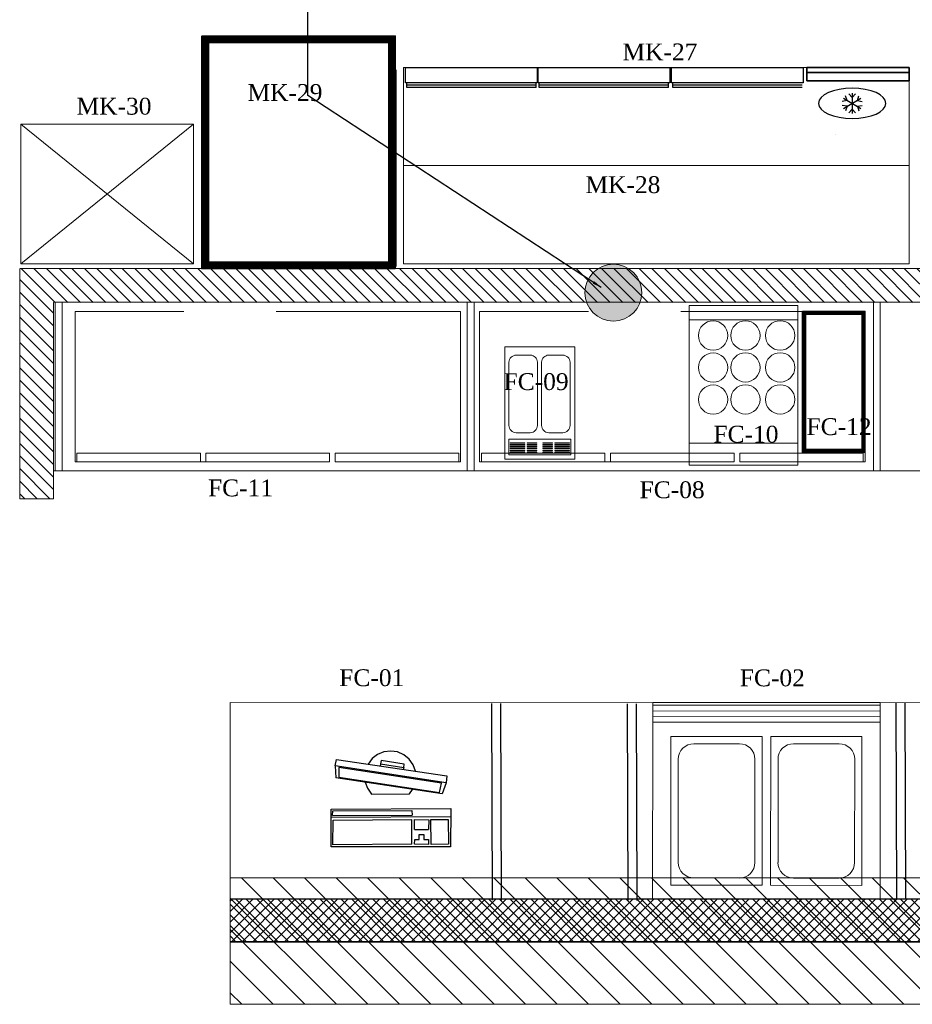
# Model space of a CAD drawing. Extents: x 258674 to 1051069, y -600163 to -66531.
# Tile 11 of 27: x 1050300 to 1050425, y -599744 to -599606. Entities that reach past the tile are written whole.
import ezdxf

# ---------------------------------------------------------------- set-up
doc = ezdxf.new("R2010")
doc.units = 0
doc.header["$LTSCALE"] = 21
doc.header["$MEASUREMENT"] = 0
for name, pattern in [('DASHED', [0.75, 0.5, -0.25]), ('DASHED2', [0.375, 0.25, -0.125]), ('HIDDEN', [0.375, 0.25, -0.125])]:
    doc.linetypes.add(name, pattern=pattern)
doc.layers.get('0').update_dxf_attribs({"linetype": 'CONTINUOUS'})
for name, color, linetype, lineweight in [('A - TEXT', 7, 'CONTINUOUS', 13), ('A_ FURN', 44, 'CONTINUOUS', 20), ('AEQUIP', 9, 'CONTINUOUS', 0), ('CKD Dimensions', 30, 'CONTINUOUS', 0), ('CKD Equipments', 252, 'CONTINUOUS', 0), ('COUNTER', 7, 'CONTINUOUS', 13), ('Equipment', 4, 'CONTINUOUS', 0), ('equipmenta', 7, 'CONTINUOUS', 20), ('Equipments CKD', 252, 'CONTINUOUS', 0), ('HATCH', 43, 'CONTINUOUS', 5), ('I-FURN', 251, 'CONTINUOUS', 18), ('IM_Furniture', 7, 'CONTINUOUS', 20), ('ND_26_HATCH', 8, 'CONTINUOUS', 13), ('P01- WALL', 7, 'CONTINUOUS', 25), ('PD_ELEVATION_03', 80, 'CONTINUOUS', 25)]:
    doc.layers.add(name, color=color, linetype=linetype, lineweight=lineweight)
for name, color, linetype in [('A-HATCH', 252, 'CONTINUOUS'), ('A-wall', 2, 'CONTINUOUS'), ('CT_PARTITION WALL', 180, 'CONTINUOUS'), ('ELECTRICAL', 4, 'CONTINUOUS'), ('IQ_200_3D', 1, 'CONTINUOUS'), ('kitchen equip1', 8, 'CONTINUOUS')]:
    doc.layers.add(name, color=color, linetype=linetype)
doc.styles.add('ARIAL', font='GOTHICI.TTF')
doc.styles.add('CKD_Dimension Text', font='BOOKOSI.TTF')
doc.dimstyles.new('Civil Dim', dxfattribs={"dimscale": 0.5, "dimtxt": 5, "dimasz": 2.5, "dimexe": 0, "dimexo": 0, "dimgap": 1, "dimtad": 1, "dimdec": 0, "dimzin": 0, "dimdsep": 46, "dimlunit": 4, "dimtxsty": 'ARIAL', "dimblk": 'OBLIQUE', "dimcen": 0.09, "dimclrd": 144, "dimclre": 144, "dimclrt": 256, "dimadec": 0, "dimazin": 0, "dimtfac": 1, "dimtdec": 0, "dimtofl": 0, "dimtmove": 1, "dimatfit": 3, "dimfxl": 1, "dimfrac": 1, "dimtolj": 1, "dimtzin": 0, "dimarcsym": 0})
pattern_1 = [(135, (1049709.4669, -674276.7396), (-0.883883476, -0.883883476), [])]

# ---------------------------------------------------------------- blocks, each defined once
blk = doc.blocks.new('_Oblique')
at = {"color": 0, "linetype": 'ByBlock', "lineweight": -2}
blk.add_line((-0.5, -0.5), (0.5, 0.5), dxfattribs=at)
blk = doc.blocks.new('ZNS-MC-BASEREFUNIT')
at = {"layer": 'IQ_200_3D'}
for points in [[(0, 70, 155), (0, 70, 600), (304, 70, 600), (304, 70, 155)], [(0, 70, 600), (0, 30, 600), (304, 30, 600), (304, 70, 600)], [(0, 30, 155), (0, 70, 155), (304, 70, 155), (304, 30, 155)], [(304, 30, 500), (0, 30, 500), (0, 45, 500), (304, 45, 500)], [(0, 45, 500), (0, 45, 585), (304, 45, 585), (304, 45, 500)], [(0, 30, 585), (0, 45, 585), (304, 45, 585), (304, 30, 585)], [(0, 30, 500), (0, 30, 155), (304, 30, 155), (304, 30, 500)], [(304, 30, 600), (0, 30, 600), (0, 30, 585), (304, 30, 585)]]:
    blk.add_3dface(points, dxfattribs=at)
for points, invisible_edges in [([(0, 45, 585), (0, 70, 600), (0, 70, 155), (0, 45, 500)], 5), ([(0, 45, 500), (0, 30, 500), (0, 30, 155), (0, 70, 155)], 8), ([(0, 70, 600), (0, 45, 585), (0, 30, 585), (0, 30, 600)], 1), ([(304, 45, 585), (304, 70, 600), (304, 70, 155), (304, 45, 500)], 5), ([(304, 45, 500), (304, 30, 500), (304, 30, 155), (304, 70, 155)], 8), ([(304, 70, 600), (304, 45, 585), (304, 30, 585), (304, 30, 600)], 1)]:
    blk.add_3dface(points, dxfattribs=dict(at, invisible_edges=invisible_edges))
blk = doc.blocks.new('A$C260225A4')
for points in [[(0, 9.31), (0.03, 15.5)], [(0.03, 15.5), (19.35, 15.5)], [(0.4, 15.09), (3.18, 15.1)], [(0.43, 11.08), (0.4, 15.09)], [(3.18, 15.1), (3.22, 11.09)], [(3.64, 14.32), (3.61, 15.11)], [(3.61, 15.11), (5.89, 15.08)], [(5.89, 15.08), (5.84, 14.29)], [(6.31, 15.07), (6.29, 11.1)], [(6.31, 15.07), (19.1, 15.17)], [(19.1, 15.17), (19.07, 11.18)], [(19.35, 15.5), (19.35, 9.38)], [(4.35, 14.3), (3.64, 14.32)], [(4.36, 13.5), (4.35, 14.3)], [(5.14, 14.32), (5.15, 13.53), (4.36, 13.5)], [(5.84, 14.29), (5.14, 14.32)], [(3.58, 11.12), (3.59, 12.7)], [(5.9, 12.72), (3.59, 12.7)], [(5.9, 12.72), (5.87, 11.09)], [(19.07, 11.18), (6.29, 11.1)], [(0.02, 10.65), (19.35, 10.73)], [(3.22, 11.09), (0.43, 11.08)], [(5.87, 11.09), (3.58, 11.12)], [(19.13, 10.44), (6.27, 10.39)], [(6.3, 9.6), (6.27, 10.39)], [(19.09, 9.68), (6.3, 9.6)], [(19.13, 10.44), (19.09, 9.68)], [(19.35, 9.38), (0, 9.31)], [(0.78, 5.14), (1.42, 6.9), (18.62, 4.34)], [(18.14, 4.22), (1.86, 6.7), (1.49, 5.18), (18.13, 2.65), (18.14, 4.22)], [(6.7, 6.9), (6.18, 6.21)], [(12.84, 6.95), (6.7, 6.9)], [(13.86, 5.04), (13.47, 6.03), (12.84, 6.95)], [(18.49, 1.39), (0.63, 4.03), (0.78, 5.14), (18.7, 2.4), (18.49, 1.39)], [(18.49, 1.39), (0.63, 4.03)], [(5.73, 3.28), (6.1, 2.23), (6.73, 1.33), (7.63, 0.6), (8.61, 0.13), (9.7, 0), (10.82, 0.12), (11.89, 0.57), (12.73, 1.22), (13.39, 2.14)], [(18.7, 2.4), (18.62, 4.34)], [(11.39, 2.08), (7.59, 2.67), (7.56, 2.11), (11.28, 1.54), (11.39, 2.08), (11.42, 2.42)], [(7.59, 2.67), (7.7, 2.99)]]:
    blk.add_lwpolyline(points)
blk = doc.blocks.new('A$C0B316622')
at = {"xscale": -25, "yscale": 25, "zscale": 25}
blk.add_blockref('A$C260225A4', (483.9, 0), dxfattribs=at)
blk = doc.blocks.new('G$CCED2ACF3')
at = {"layer": 'PD_ELEVATION_03', "linetype": 'Continuous', "lineweight": 0, "xscale": -0.8798375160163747, "yscale": 0.8798375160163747, "zscale": 0.8798375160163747, "rotation": 180}
blk.add_blockref('A$C0B316622', (0, 341), dxfattribs=at)
blk = doc.blocks.new('G$C7500F5EA')
at = {"layer": 'Equipment', "color": 6}
for points in [[(0, 0), (250, 0), (250, 400), (0, 400)], [(15, 328.9), (235, 328.9), (235, 385), (15, 385)], [(19.8, 377.2), (71.4, 377.2), (71.4, 375.4), (19.8, 375.4)], [(19.8, 370.4), (71.4, 370.4), (71.4, 368.5), (19.8, 368.5)], [(19.8, 363.6), (71.4, 363.6), (71.4, 361.7), (19.8, 361.7)], [(19.8, 356.8), (71.4, 356.8), (71.4, 354.9), (19.8, 354.9)], [(80, 377.2), (114.5, 377.2), (114.5, 375.4), (80, 375.4)], [(80, 370.4), (114.5, 370.4), (114.5, 368.5), (80, 368.5)], [(80, 363.6), (114.5, 363.6), (114.5, 361.7), (80, 361.7)], [(80, 356.8), (114.5, 356.8), (114.5, 354.9), (80, 354.9)], [(170, 377.2), (135.5, 377.2), (135.5, 375.4), (170, 375.4)], [(170, 370.4), (135.5, 370.4), (135.5, 368.5), (170, 368.5)], [(170, 363.6), (135.5, 363.6), (135.5, 361.7), (170, 361.7)], [(170, 356.8), (135.5, 356.8), (135.5, 354.9), (170, 354.9)], [(230.2, 377.2), (178.6, 377.2), (178.6, 375.4), (230.2, 375.4)], [(230.2, 370.4), (178.6, 370.4), (178.6, 368.5), (230.2, 368.5)], [(230.2, 363.6), (178.6, 363.6), (178.6, 361.7), (230.2, 361.7)], [(230.2, 356.8), (178.6, 356.8), (178.6, 354.9), (230.2, 354.9)], [(19.8, 349.9), (71.4, 349.9), (71.4, 348.1), (19.8, 348.1)], [(19.8, 343.1), (71.4, 343.1), (71.4, 341.2), (19.8, 341.2)], [(80, 349.9), (114.5, 349.9), (114.5, 348.1), (80, 348.1)], [(80, 343.1), (114.5, 343.1), (114.5, 341.2), (80, 341.2)], [(170, 349.9), (135.5, 349.9), (135.5, 348.1), (170, 348.1)], [(170, 343.1), (135.5, 343.1), (135.5, 341.2), (170, 341.2)], [(230.2, 349.9), (178.6, 349.9), (178.6, 348.1), (230.2, 348.1)], [(230.2, 343.1), (178.6, 343.1), (178.6, 341.2), (230.2, 341.2)]]:
    blk.add_lwpolyline(points, close=True, dxfattribs=at)
for points in [[(40.3, 29.5), (90.9, 29.5, 0.414214), (116.2, 54.8), (116.2, 280.3, 0.414214), (90.9, 305.7), (40.3, 305.7, 0.414214), (15, 280.3), (15, 54.8, 0.414214)], [(156.5, 29.5), (207.1, 29.5, 0.414214), (232.4, 54.8), (232.4, 280.3, 0.414214), (207.1, 305.7), (156.5, 305.7, 0.414214), (131.2, 280.3), (131.2, 54.8, 0.414214)]]:
    blk.add_lwpolyline(points, format="xyb", close=True, dxfattribs=at)
blk = doc.blocks.new('G$C8B7C1B7B')
at = {"layer": 'Equipment', "color": 3, "linetype": 'HIDDEN', "ltscale": 125}
for points in [[(0, 535), (0, 0), (1372, 0), (1372, 535)], [(6, 30), (446, 30), (446, 0), (6, 0)], [(466, 30), (906, 30), (906, 0), (466, 0)], [(1366, 30), (926, 30), (926, 0), (1366, 0)]]:
    blk.add_lwpolyline(points, close=True, dxfattribs=at)

msp = doc.modelspace()

# ---------------------------------------------------------------- hatches: boundary and pattern name
h = msp.add_hatch()
h.set_pattern_fill('ANSI37', color=8, scale=8.367222, angle=360)
h.set_pattern_definition([(45, (915747.1956, -606050.4012), (-0.7395649, 0.7395649), []), (135, (915747.1956, -606050.4012), (-0.7395649, -0.7395649), [])])
h.paths.add_polyline_path([(1050502.41, -599728.82), (1050329.75, -599728.82), (1050329.75, -599734.82), (1050502.41, -599734.82)])
at = {"layer": 'A-HATCH'}
h = msp.add_hatch(dxfattribs=at)
h.set_pattern_fill('ANSI31', color=37, scale=0.984252, angle=270)
h.set_pattern_definition([(315, (1146268.2513, -498207.638), (2.20970869, 2.20970869), [])])
h.paths.add_polyline_path([(1050497, -599725.87), (1050497, -599743.59), (1050329.75, -599743.59), (1050329.75, -599725.87)])
at = {"layer": 'CKD Equipments'}
h = msp.add_hatch(dxfattribs=at)
h.set_pattern_fill('ANSI31', color=1, scale=0.03937, angle=270)
h.set_pattern_definition([(315, (1052474.0598444, -504471.5318056), (0.00347985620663, 0.00347985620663), [])])
h.paths.add_polyline_path([(1050352.92, -599640.5), (1050352.92, -599607.83), (1050325.75, -599607.83), (1050325.75, -599640.5)])
h.paths.add_polyline_path([(1050326.74, -599608.81), (1050326.74, -599639.52), (1050351.93, -599639.52), (1050351.93, -599608.81)], flags=16)
h = msp.add_hatch(dxfattribs=at)
h.set_pattern_fill('ANSI31', color=4, scale=0.04, angle=180)
h.set_pattern_definition([(225, (1079949.47336, -592754.78171), (0.0898025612, -0.0898025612), [])])
h.paths.add_polyline_path([(1050409.96, -599666.22), (1050409.96, -599646.42), (1050418.76, -599646.42), (1050418.76, -599666.22)])
h.paths.add_polyline_path([(1050410.44, -599665.74), (1050410.44, -599646.9), (1050418.28, -599646.9), (1050418.28, -599665.74)], flags=16)
at = {"layer": 'ELECTRICAL', "linetype": 'Continuous', "lineweight": 0, "ltscale": 8, "true_color": 0xedee99, "transparency": 33554687}
h = msp.add_hatch(color=61, dxfattribs=at)
h.dxf.hatch_style = 1
edge = h.paths.add_edge_path()
edge.add_arc((1050383.46, -599643.82), 4, 0, 360)
at = {"layer": 'ND_26_HATCH', "lineweight": -3, "transparency": 33554559}
h = msp.add_hatch(dxfattribs=at)
h.set_pattern_fill('ANSI31', color=253, scale=0.393701, angle=90)
h.set_pattern_definition(pattern_1)
h.paths.add_polyline_path([(1050300.25, -599640.47), (1050300.25, -599672.72), (1050304.97, -599672.72), (1050304.97, -599645.19), (1050501.82, -599645.17), (1050501.82, -599640.44)])
h = msp.add_hatch(dxfattribs=at)
h.set_pattern_fill('ANSI31', color=253, scale=0.393701, angle=90)
h.set_pattern_definition(pattern_1)
h.paths.add_polyline_path([(1050300.25, -599640.47), (1050300.25, -599672.72), (1050304.97, -599672.72), (1050304.97, -599645.19), (1050501.82, -599645.17), (1050501.82, -599640.44)])

# ---------------------------------------------------------------- linework, layer by layer
at = {"linetype": 'Continuous', "lineweight": 0, "ltscale": 8}
msp.add_lwpolyline([(1050502.41, -599728.82), (1050329.75, -599728.82), (1050329.75, -599734.82), (1050502.41, -599734.82)], close=True, dxfattribs=at)
at = {"layer": 'A-wall', "linetype": 'Continuous', "lineweight": -3}
for p, q in [((1050502.62, -599640.43), (1050300.25, -599640.47, -2.99)), ((1050502.62, -599640.43), (1050300.25, -599640.47, -2.99)), ((1050502.62, -599645.16), (1050304.97, -599645.19, -2.99)), ((1050502.62, -599645.16), (1050304.97, -599645.19, -2.99))]:
    msp.add_line(p, q, dxfattribs=at)
at = {"layer": 'A_ FURN'}
for p, q in [((1050329.75, -599725.87), (1050502.41, -599725.86)), ((1050508.32, -599743.58), (1050329.75, -599743.59))]:
    msp.add_line(p, q, dxfattribs=at)
for points in [[(1050508.32, -599725.86), (1050508.32, -599743.58), (1050329.75, -599743.59)], [(1050329.75, -599725.87), (1050502.41, -599725.86)]]:
    msp.add_lwpolyline(points, dxfattribs=at)
at = {"layer": 'AEQUIP'}
for p, q in [((1050409.31, -599645.61), (1050394.11, -599645.61)), ((1050394.11, -599645.61), (1050394.11, -599668.01)), ((1050409.31, -599668.01), (1050409.31, -599645.61)), ((1050409.31, -599647.61), (1050394.11, -599647.61)), ((1050394.11, -599664.93), (1050409.31, -599664.93)), ((1050394.11, -599668.01), (1050409.31, -599668.01))]:
    msp.add_line(p, q, dxfattribs=at)
at = {"layer": 'CKD Dimensions', "ltscale": 0.25}
msp.add_line((1050329.75, -599728.82), (1050329.75, -599701.26), dxfattribs=at)
for points in [[(1050304.97, -599645.19), (1050304.97, -599668.79), (1050502.41, -599668.78)], [(1050329.75, -599728.82), (1050502.32, -599728.85), (1050502.41, -599701.3), (1050329.75, -599701.26)]]:
    msp.add_lwpolyline(points, dxfattribs=at)
at = {"layer": 'CKD Dimensions', "ltscale": 0.25, "elevation": 3.3}
msp.add_lwpolyline([(1050329.75, -599725.87), (1050329.75, -599743.59)], dxfattribs=at)
at = {"layer": 'CKD Equipments', "ltscale": 0.25}
for points in [[(1050353.02, -599612.59), (1050353.02, -599640.15)], [(1050300.42, -599639.77), (1050324.62, -599639.77), (1050324.62, -599620.2), (1050300.42, -599620.2), (1050300.42, -599639.77), (1050324.62, -599620.2), (1050324.62, -599639.77), (1050300.42, -599620.2)], [(1050354.05, -599626.01), (1050424.92, -599626.01)]]:
    msp.add_lwpolyline(points, dxfattribs=at)
at = {"layer": 'CKD Equipments'}
for points in [[(1050354.05, -599612.23), (1050424.92, -599612.23), (1050424.92, -599639.79), (1050354.05, -599639.79), (1050354.05, -599612.23)], [(1050409.31, -599668.01), (1050394.11, -599668.01), (1050394.11, -599645.61), (1050409.31, -599645.61), (1050409.31, -599668.01)], [(1050409.96, -599666.22), (1050409.96, -599646.42), (1050418.76, -599646.42), (1050418.76, -599666.22), (1050409.96, -599666.22)]]:
    msp.add_lwpolyline(points, dxfattribs=at)
msp.add_lwpolyline([(1050410.44, -599665.74), (1050410.44, -599646.9), (1050418.28, -599646.9), (1050418.28, -599665.74)], close=True, dxfattribs=at)
at = {"layer": 'CT_PARTITION WALL', "linetype": 'DASHED2', "lineweight": 0, "ltscale": 20}
for p, q in [((1050305.24, -599645.17, -2.99), (1050305.24, -599668.79, -2.99)), ((1050362.99, -599645.17, -2.99), (1050362.99, -599668.79, -2.99)), ((1050419.92, -599645.17, -2.99), (1050419.92, -599668.79, -2.99))]:
    msp.add_line(p, q, dxfattribs=at)
for points in [[(1050306.19, -599645.17), (1050306.19, -599668.79)], [(1050363.93, -599645.17), (1050363.93, -599668.79)], [(1050420.87, -599645.17), (1050420.87, -599668.79)]]:
    msp.add_lwpolyline(points, dxfattribs=at)
at = {"layer": 'ELECTRICAL', "color": 1, "linetype": 'Continuous', "lineweight": 0, "ltscale": 8}
msp.add_circle((1050383.46, -599643.82), 4, dxfattribs=at)
at = {"layer": 'Equipment', "lineweight": 0, "ltscale": 50}
for p, q in [((1050388.98, -599701.26), (1050420.87, -599701.28)), ((1050388.98, -599704.02), (1050388.98, -599701.26)), ((1050388.98, -599701.65), (1050420.87, -599701.66)), ((1050388.98, -599702.45), (1050388.98, -599701.65)), ((1050420.87, -599702.47), (1050388.98, -599702.45)), ((1050420.87, -599701.28), (1050420.87, -599704.03)), ((1050420.87, -599701.66), (1050420.87, -599702.47)), ((1050388.98, -599703.21), (1050420.87, -599703.23)), ((1050388.98, -599704.02), (1050388.98, -599703.21)), ((1050420.87, -599703.23), (1050420.87, -599704.03)), ((1050388.98, -599704.02), (1050388.97, -599728.82)), ((1050420.87, -599704.03), (1050388.98, -599704.02)), ((1050420.87, -599704.03), (1050388.98, -599704.02)), ((1050420.87, -599704.03), (1050388.98, -599704.02)), ((1050420.86, -599728.84), (1050420.87, -599704.03)), ((1050391.54, -599706.03), (1050391.53, -599726.89)), ((1050404.34, -599706.03), (1050391.54, -599706.03)), ((1050404.33, -599726.9), (1050404.34, -599706.03)), ((1050405.52, -599706.03), (1050405.51, -599726.9)), ((1050418.31, -599706.04), (1050405.52, -599706.03)), ((1050418.31, -599726.91), (1050418.31, -599706.04)), ((1050401.14, -599707.06), (1050394.74, -599707.05)), ((1050415.11, -599707.06), (1050408.72, -599707.06)), ((1050392.56, -599709.23), (1050392.56, -599723.69)), ((1050403.31, -599723.7), (1050403.31, -599709.24)), ((1050406.54, -599709.24), (1050406.54, -599723.7)), ((1050417.28, -599723.7), (1050417.29, -599709.24)), ((1050394.74, -599725.87), (1050401.13, -599725.87)), ((1050408.71, -599725.88), (1050415.1, -599725.88)), ((1050391.53, -599726.89), (1050404.33, -599726.9)), ((1050405.51, -599726.9), (1050418.31, -599726.91)), ((1050388.97, -599728.82), (1050420.86, -599728.84))]:
    msp.add_line(p, q, dxfattribs=at)
for centre, start, end in [((1050394.74, -599709.23), 89.9774, 179.9774), ((1050401.13, -599709.23), 359.9774, 89.9774), ((1050408.72, -599709.24), 89.9774, 179.9774), ((1050415.11, -599709.24), 359.9774, 89.9774), ((1050394.74, -599723.69), 179.9774, 269.9774), ((1050401.13, -599723.7), 269.9774, 359.9774), ((1050408.71, -599723.7), 179.9774, 269.9774), ((1050415.1, -599723.7), 269.9774, 359.9774)]:
    msp.add_arc(centre, 2.18, start, end, dxfattribs=at)
at = {"layer": 'equipmenta'}
for centre in [(1050397.44, -599649.83, 0), (1050401.97, -599649.82), (1050406.84, -599649.82), (1050397.44, -599654.32, 0), (1050401.97, -599654.3), (1050406.84, -599654.3), (1050397.44, -599658.81, 0), (1050401.97, -599658.79), (1050406.84, -599658.79)]:
    msp.add_circle(centre, 2.06, dxfattribs=at)
at = {"layer": 'Equipments CKD'}
msp.add_line((1050414.65, -599621.66, -28.98), (1050414.65, -599621.66, -28.98), dxfattribs=at)
at = {"layer": 'HATCH', "color": 97, "lineweight": 5, "true_color": 0x3e8439}
for p, q in [((1050329.75, -599728.82), (1050502.41, -599728.81)), ((1050340.75, -599728.82, 370.98), (1050502, -599728.82, 370.98))]:
    msp.add_line(p, q, dxfattribs=at)
at = {"layer": 'HATCH', "color": 97, "lineweight": 5, "true_color": 0x3e8439, "elevation": 370.98}
msp.add_lwpolyline([(1050340.75, -599728.82), (1050502, -599728.82)], dxfattribs=at)
msp.add_lwpolyline([(1050340.75, -599728.82), (1050502, -599728.82)], dxfattribs=at)
at = {"layer": 'I-FURN', "color": 2, "ltscale": 0.25}
for p, q in [((1050300.25, -599672.72, -2.99), (1050300.25, -599640.47, -2.99)), ((1050300.25, -599672.72, -2.99), (1050300.25, -599640.47, -2.99)), ((1050304.97, -599672.72, -2.99), (1050304.97, -599645.19, -2.99)), ((1050304.97, -599672.72, -2.99), (1050304.97, -599645.19, -2.99)), ((1050304.97, -599672.72, -2.99), (1050300.25, -599672.72, -2.99)), ((1050304.97, -599672.72, -2.99), (1050300.25, -599672.72, -2.99))]:
    msp.add_line(p, q, dxfattribs=at)
at = {"layer": 'IM_Furniture', "color": 33, "lineweight": 30, "ltscale": 10}
for p, q in [((1050366.54, -599728.99, 370.98), (1050366.45, -599701.43, 344.73)), ((1050367.8, -599728.99, 370.98), (1050367.71, -599701.43, 344.73)), ((1050385.54, -599729.04, 397.24), (1050385.45, -599701.48, 370.98)), ((1050386.8, -599729.04, 397.24), (1050386.71, -599701.48, 370.98)), ((1050423.2, -599728.85, 397.24), (1050423.12, -599701.29, 370.98)), ((1050424.46, -599728.85, 397.24), (1050424.38, -599701.29, 370.98))]:
    msp.add_line(p, q, dxfattribs=at)
at = {"layer": 'kitchen equip1', "linetype": 'DASHED', "ltscale": 25}
for p, q in [((1050354.5, -599615.05, -2.99), (1050354.5, -599614.4, -2.99)), ((1050372.63, -599614.72, -2.99), (1050354.5, -599614.72, -2.99)), ((1050372.63, -599615.05, -2.99), (1050354.5, -599615.05, -2.99)), ((1050372.63, -599615.05, -2.99), (1050372.63, -599614.4, -2.99)), ((1050373.07, -599615.05, -2.99), (1050373.07, -599614.4, -2.99)), ((1050391.2, -599614.72, -2.99), (1050373.07, -599614.72, -2.99)), ((1050391.2, -599615.05, -2.99), (1050373.07, -599615.05, -2.99)), ((1050391.2, -599615.05, -2.99), (1050391.2, -599614.4, -2.99)), ((1050391.78, -599615.05, -2.99), (1050391.78, -599614.4, -2.99)), ((1050409.91, -599614.72, -2.99), (1050391.78, -599614.72, -2.99)), ((1050409.91, -599615.05, -2.99), (1050391.78, -599615.05, -2.99))]:
    msp.add_line(p, q, dxfattribs=at)
at = {"layer": 'kitchen equip1', "ltscale": 700}
for p, q in [((1050416.22, -599616.87, -28.98), (1050415.55, -599617, -28.98)), ((1050415.71, -599616.57, -28.98), (1050418.17, -599617.99, -28.98)), ((1050415.71, -599617.99, -28.98), (1050418.17, -599616.57, -28.98)), ((1050416.22, -599616.87, -28.98), (1050416, -599616.22, -28.98)), ((1050416.94, -599616.45, -28.98), (1050416.49, -599615.94, -28.98)), ((1050416.94, -599615.86, -28.98), (1050416.94, -599618.7, -28.98)), ((1050416.94, -599616.45, -28.98), (1050417.39, -599615.94, -28.98)), ((1050417.66, -599616.87, -28.98), (1050417.88, -599616.22, -28.98)), ((1050417.66, -599616.87, -28.98), (1050418.33, -599617, -28.98)), ((1050416.22, -599617.69, -28.98), (1050415.55, -599617.56, -28.98)), ((1050416.22, -599617.69, -28.98), (1050416, -599618.34, -28.98)), ((1050416.94, -599618.11, -28.98), (1050416.49, -599618.62, -28.98)), ((1050416.94, -599618.11, -28.98), (1050417.39, -599618.62, -28.98)), ((1050417.66, -599617.69, -28.98), (1050418.33, -599617.56, -28.98)), ((1050417.66, -599617.69, -28.98), (1050417.88, -599618.34, -28.98))]:
    msp.add_line(p, q, dxfattribs=at)
at = {"layer": 'kitchen equip1'}
msp.add_line((1050409.96, -599666.22), (1050409.96, -599646.42), dxfattribs=at)
at = {"layer": 'kitchen equip1', "color": 4, "ltscale": 0.25}
msp.add_line((1050389.07, -599728.82), (1050420.86, -599728.84), dxfattribs=at)
at = {"layer": 'kitchen equip1', "linetype": 'DASHED', "ltscale": 25}
for points in [[(1050372.79, -599614.4), (1050354.34, -599614.4), (1050354.34, -599612.23), (1050372.79, -599612.23)], [(1050391.36, -599614.4), (1050372.91, -599614.4), (1050372.91, -599612.23), (1050391.36, -599612.23)], [(1050410.07, -599614.4), (1050391.62, -599614.4), (1050391.62, -599612.23), (1050410.07, -599612.23)]]:
    msp.add_lwpolyline(points, close=True, dxfattribs=at)
at = {"layer": 'kitchen equip1', "ltscale": 700, "extrusion": (0, 0, -1)}
msp.add_ellipse((1050416.94, -599617.28, -28.98), major_axis=(-4.72, 0), ratio=0.45, dxfattribs=at)
at = {"layer": 'P01- WALL'}
msp.add_line((1050329.75, -599734.82), (1050502.41, -599734.81), dxfattribs=at)
msp.add_line((1050329.75, -599734.82), (1050502.41, -599734.81), dxfattribs=at)
msp.add_lwpolyline([(1050329.75, -599728.82), (1050502.41, -599728.82), (1050502.41, -599734.82), (1050329.75, -599734.82)], dxfattribs=at)

# ---------------------------------------------------------------- block references
at = {"layer": 'CKD Dimensions', "ltscale": 0.25, "xscale": 0.0393700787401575, "yscale": 0.0393700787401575, "zscale": 0.0393700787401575}
msp.add_blockref('G$CCED2ACF3', (1050343.92, -599721.51, 370.98), dxfattribs=at)
at = {"layer": 'CKD Equipments', "ltscale": 0.25, "xscale": 0.0393700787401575, "yscale": 0.0393700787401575, "zscale": 0.0393700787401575}
for p in [(1050308.01, -599667.52, -2.99), (1050364.72, -599667.52, -2.99)]:
    msp.add_blockref('G$C8B7C1B7B', p, dxfattribs=at)
at = {"layer": 'COUNTER', "ltscale": 0.25, "xscale": -0.0393700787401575, "yscale": 0.0393700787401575, "zscale": 0.0393700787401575, "rotation": 179.9999999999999}
msp.add_blockref('G$C7500F5EA', (1050368.24, -599651.42, -2.99), dxfattribs=at)
at = {"layer": 'kitchen equip1', "ltscale": 700, "xscale": -0.047244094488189, "yscale": 0.047244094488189, "zscale": 0.047244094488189, "rotation": 179.9999999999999}
msp.add_blockref('ZNS-MC-BASEREFUNIT', (1050410.56, -599610.82, -428.95), dxfattribs=at)

# ---------------------------------------------------------------- texts
at = {"layer": 'A - TEXT', "char_height": 2.362, "attachment_point": 2, "style": 'CKD_Dimension Text'}
for s, insert, width in [('MK-27', (1050389.99, -599608.89), 49.3857), ('MK-29', (1050337.43, -599614.58), 49.3857), ('MK-30', (1050313.47, -599616.5), 49.3857), ('MK-28', (1050384.8, -599627.5), 49.3857), ('\\A1;FC-09', (1050372.63, -599655.11), 32.9829), ('\\A1;FC-12', (1050415.1, -599661.42), 32.9829), ('\\A1;FC-10', (1050402.05, -599662.48), 32.9829), ('\\A1;FC-11', (1050331.2, -599670.01), 32.9829), ('\\A1;FC-08', (1050391.7, -599670.27), 32.9829), ('\\A1;FC-01', (1050349.6, -599696.62), 32.9829), ('\\A1;FC-02', (1050405.75, -599696.64), 32.9829)]:
    msp.add_mtext(s, dxfattribs=dict(at, insert=insert, width=width))

# ---------------------------------------------------------------- leaders
at = {"layer": 'ELECTRICAL', "color": 1, "linetype": 'Continuous', "lineweight": 0, "ltscale": 8}
msp.add_leader([(1050381.75, -599643.08), (1050340.62, -599616.2), (1050340.62, -599379.84)], dimstyle='Civil Dim', override={"dimgap": 1, "dimtad": 0}, dxfattribs=at)

doc.saveas('drawing.dxf')
